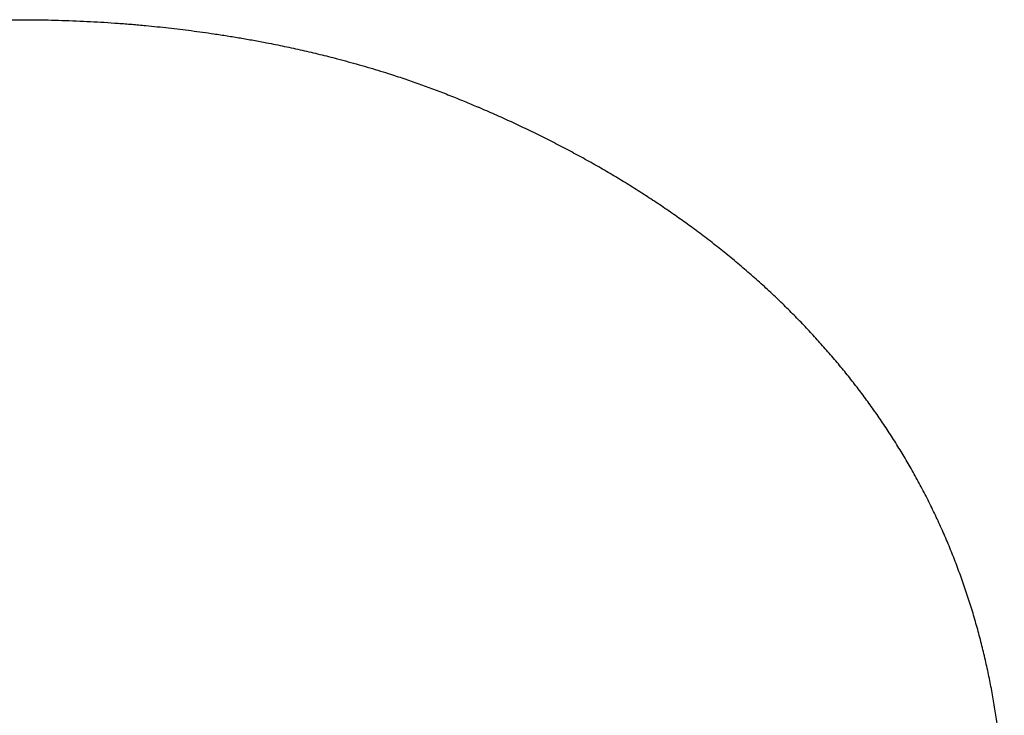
# Model space of a CAD drawing. Header units: millimetres. Extents: x 8 to 869, y 12 to 780.
# Tile 22 of 39: x 400 to 434, y 714 to 738. Entities that reach past the tile are written whole.
import ezdxf

# ---------------------------------------------------------------- set-up
doc = ezdxf.new("R2010")
doc.units = ezdxf.units.MM

msp = doc.modelspace()

# ---------------------------------------------------------------- linework, layer by layer
at = {"color": 7, "linetype": 'Continuous', "lineweight": 30}
for points, knots in [([(384.473, 734.584), (384.611, 734.644), (384.886, 734.763), (385.305, 734.935), (385.728, 735.102), (386.155, 735.263), (386.556, 735.407), (386.929, 735.536), (387.273, 735.651), (387.621, 735.762), (387.976, 735.872), (388.373, 735.99), (388.811, 736.114), (389.285, 736.242), (389.763, 736.364), (390.244, 736.479), (390.728, 736.589), (391.215, 736.693), (391.65, 736.78), (392.031, 736.852), (392.358, 736.911), (392.685, 736.968), (393.014, 737.022), (393.343, 737.073), (393.672, 737.122), (394.044, 737.174), (394.458, 737.228), (394.915, 737.283), (395.373, 737.333), (395.813, 737.377), (396.233, 737.414), (396.634, 737.447), (397.036, 737.475), (397.437, 737.5), (397.839, 737.522), (398.265, 737.541), (398.716, 737.557), (399.191, 737.57), (399.666, 737.577), (400.145, 737.579), (400.627, 737.577), (401.111, 737.569), (401.595, 737.557), (402.078, 737.539), (402.558, 737.517), (403.034, 737.489), (403.508, 737.457), (403.98, 737.421), (404.425, 737.381), (404.842, 737.34), (405.231, 737.298), (405.619, 737.253), (406.006, 737.205), (406.393, 737.153), (406.801, 737.095), (407.231, 737.028), (407.682, 736.954), (408.132, 736.875), (408.533, 736.799), (408.885, 736.73), (409.19, 736.667), (409.493, 736.602), (409.796, 736.535), (410.097, 736.465), (410.397, 736.394), (410.695, 736.319), (411.019, 736.236), (411.366, 736.144), (411.736, 736.04), (412.104, 735.933), (412.464, 735.825), (412.873, 735.696), (413.331, 735.545), (413.839, 735.369), (414.341, 735.184), (414.838, 734.992), (415.329, 734.793), (415.65, 734.654), (415.812, 734.584)], [0, 0, 0, 0, 0.016096, 0.032081, 0.047962, 0.063743, 0.079431, 0.091696, 0.10391, 0.116075, 0.128319, 0.140945, 0.156943, 0.172829, 0.188608, 0.20429, 0.219883, 0.235393, 0.250829, 0.26102, 0.271165, 0.281267, 0.291329, 0.301354, 0.311344, 0.321301, 0.334943, 0.348537, 0.362087, 0.375601, 0.387328, 0.399017, 0.410672, 0.422299, 0.433903, 0.445488, 0.459124, 0.472749, 0.486371, 0.499998, 0.513877, 0.52775, 0.541626, 0.555513, 0.569419, 0.583104, 0.596824, 0.610586, 0.624398, 0.635865, 0.647357, 0.658877, 0.67043, 0.68202, 0.693652, 0.70742, 0.721257, 0.735171, 0.749168, 0.758788, 0.768435, 0.778112, 0.78782, 0.797561, 0.807337, 0.81715, 0.827002, 0.839446, 0.851957, 0.86454, 0.877074, 0.889214, 0.907366, 0.92563, 0.944017, 0.962535, 0.981193, 1, 1, 1, 1]), ([(432.104, 719.064), (432.034, 719.242), (431.893, 719.599), (431.666, 720.126), (431.427, 720.648), (431.175, 721.164), (430.91, 721.675), (430.638, 722.17), (430.359, 722.65), (430.074, 723.115), (429.778, 723.575), (429.472, 724.027), (429.158, 724.472), (428.834, 724.909), (428.5, 725.339), (428.156, 725.763), (427.802, 726.181), (427.44, 726.591), (427.071, 726.992), (426.694, 727.384), (426.308, 727.771), (425.901, 728.163), (425.473, 728.558), (425.024, 728.956), (424.565, 729.345), (424.097, 729.726), (423.62, 730.1), (423.142, 730.458), (422.665, 730.802), (422.188, 731.133), (421.703, 731.457), (421.207, 731.776), (420.702, 732.089), (420.187, 732.396), (419.665, 732.695), (419.135, 732.987), (418.596, 733.273), (418.049, 733.551), (417.497, 733.822), (416.942, 734.084), (416.381, 734.338), (416.001, 734.502), (415.812, 734.584)], [0, 0, 0, 0, 0.025925, 0.051882, 0.077878, 0.103918, 0.13001, 0.156159, 0.180872, 0.205646, 0.230486, 0.255325, 0.279926, 0.304524, 0.329125, 0.353732, 0.378351, 0.402986, 0.427203, 0.451444, 0.475714, 0.500018, 0.526354, 0.552629, 0.578849, 0.605018, 0.631144, 0.657231, 0.681798, 0.706341, 0.730865, 0.755449, 0.780242, 0.804945, 0.829565, 0.854106, 0.878642, 0.903481, 0.927763, 0.95194, 0.976017, 1, 1, 1, 1]), ([(432.072, 700.113), (432.143, 700.322), (432.286, 700.74), (432.481, 701.367), (432.665, 701.993), (432.833, 702.62), (432.988, 703.242), (433.127, 703.86), (433.253, 704.473), (433.365, 705.086), (433.464, 705.699), (433.549, 706.311), (433.622, 706.922), (433.68, 707.532), (433.717, 708.017), (433.738, 708.379), (433.75, 708.617), (433.76, 708.856), (433.768, 709.095), (433.774, 709.333), (433.778, 709.571), (433.78, 709.809), (433.779, 710.165), (433.772, 710.638), (433.749, 711.225), (433.714, 711.809), (433.666, 712.39), (433.606, 712.964), (433.534, 713.531), (433.449, 714.092), (433.352, 714.65), (433.243, 715.208), (433.119, 715.767), (432.983, 716.325), (432.833, 716.881), (432.671, 717.432), (432.495, 717.98), (432.308, 718.525), (432.172, 718.884), (432.104, 719.064)], [0, 0, 0, 0, 0.031003, 0.062004, 0.093012, 0.124038, 0.155091, 0.185626, 0.216206, 0.24684, 0.277538, 0.308309, 0.339161, 0.370105, 0.401149, 0.413374, 0.425616, 0.437877, 0.450156, 0.462453, 0.47477, 0.487107, 0.499465, 0.530282, 0.561141, 0.592049, 0.623013, 0.654043, 0.684588, 0.715211, 0.745918, 0.776717, 0.808247, 0.839886, 0.871644, 0.903527, 0.935543, 0.967698, 1, 1, 1, 1])]:
    msp.add_open_spline(points, degree=3, knots=knots, dxfattribs=at)

doc.saveas('drawing.dxf')
